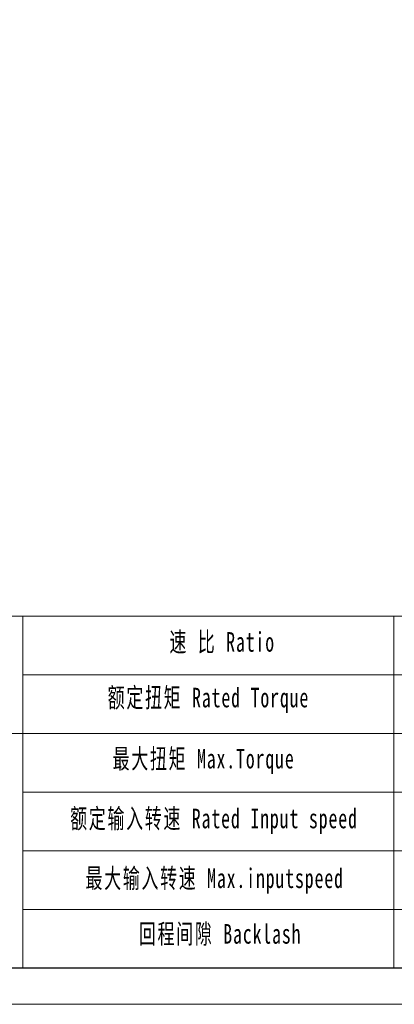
# Model space of a CAD drawing. Header units: millimetres. Extents: x 10014 to 11120, y 367 to 1148.
# Tile 2 of 8: x 10206 to 10341, y 367 to 720. Entities that reach past the tile are written whole.
import ezdxf

# ---------------------------------------------------------------- set-up
doc = ezdxf.new("R2010")
doc.units = ezdxf.units.MM
doc.layers.get('0').update_dxf_attribs({"lineweight": 18})
doc.layers.add('SLD-0', color=7, linetype='Continuous', lineweight=18)
doc.layers.add('图框_外框线', color=7, linetype='Continuous', lineweight=18)
doc.styles.add('标准', font='txt', dxfattribs={"width": 0.667})

msp = doc.modelspace()

# ---------------------------------------------------------------- linework, layer by layer
for p, q in [((10207.16, 506.11), (10207.16, 379.72)), ((10340.57, 506.11), (10340.57, 379.72))]:
    msp.add_line(p, q)
at = {"layer": '图框_外框线'}
for p, q in [((10111.82, 506.11), (11106.71, 506.11)), ((10207.16, 485.02), (10766.31, 485.02)), ((10111.82, 463.94), (11106.71, 463.94)), ((10207.16, 442.86), (11106.71, 442.86)), ((10207.16, 421.77), (11106.71, 421.77)), ((10207.16, 400.69), (11106.71, 400.69))]:
    msp.add_line(p, q, dxfattribs=at)
at = {"layer": '图框_外框线', "color": 3}
msp.add_lwpolyline([(10014.14, 366.58), (11119.87, 366.58), (11119.87, 1148.48), (10014.14, 1148.48)], close=True, dxfattribs=at)
at = {"layer": '图框_外框线', "color": 3, "lineweight": 25}
msp.add_lwpolyline([(10079.96, 379.74), (11106.71, 379.74), (11106.71, 1135.32), (10079.96, 1135.32)], close=True, dxfattribs=at)

# ---------------------------------------------------------------- texts
at = {"layer": 'SLD-0', "color": 1, "char_height": 7.0282, "attachment_point": 2, "style": '标准'}
for s, insert, width in [('\\T1.1;速 比 Ratio', (10278.86, 500.31), 57.4272), ('\\T1.1;额定扭矩 Rated Torque', (10273.92, 480.32), 124.7846), ('\\T1.1;最大扭矩 Max.Torque', (10272.19, 458.35), 82.9615), ('\\T1.1;额定输入转速 Rated Input speed', (10275.9, 436.87), 110.2967), ('\\T1.1;最大输入转速 Max.inputspeed ', (10276.15, 415.4), 110.9339), ('\\T1.1;回程间隙 Backlash', (10278.12, 395.41), 89.9499)]:
    msp.add_mtext(s, dxfattribs=dict(at, insert=insert, width=width))

doc.saveas('drawing.dxf')
